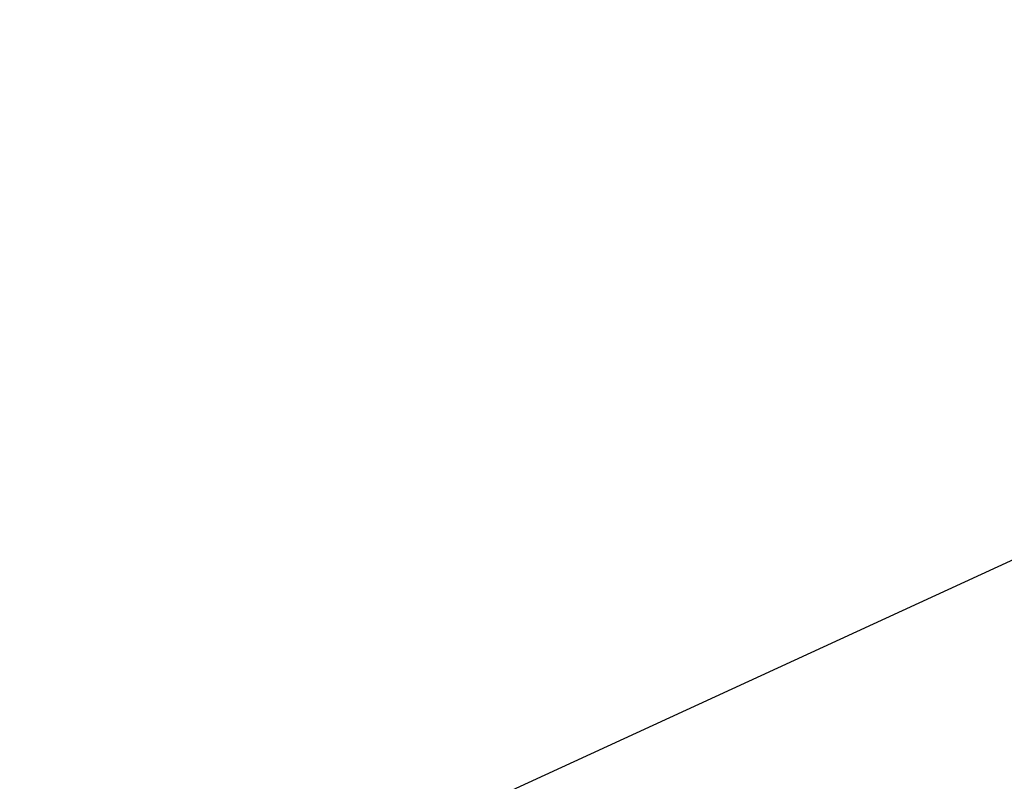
# Model space of a CAD drawing. Header units: millimetres. Extents: x -131 to 131, y -191 to 191.
# Tile 174 of 256: x -72.28 to -72.145, y -110.523 to -110.419. Entities that reach past the tile are written whole.
import ezdxf

# ---------------------------------------------------------------- set-up
doc = ezdxf.new("R2010")
doc.units = ezdxf.units.MM
doc.layers.get('0').update_dxf_attribs({"color": 8, "linetype": 'CONTINUOUS'})

# ---------------------------------------------------------------- blocks, each defined once
blk = doc.blocks.new('sgBrepBlock__142797360')
at = {"color": 0}
blk.add_polyline3d([(-70, -110, -3), (-70.61444, -110.0379, -3), (-71.21957, -110.15102, -3), (-71.80621, -110.33764, -3), (-72.36547, -110.59494, -3), (-72.88887, -110.91902, -3), (-73.36848, -111.30496, -3), (-73.79702, -111.74691, -3), (-74.16801, -112.23818, -3), (-74.47582, -112.77131, -3), (-74.71577, -113.33823, -3), (-74.88424, -113.93033, -3), (-74.97867, -114.53866, -3), (-74.99763, -115.15398, -3)], dxfattribs=at)
blk = doc.blocks.new('sgBrepBlock__164557488')
at = {"color": 0}
for points in [[(-70, -110, -1), (-70.61444, -110.0379, -1), (-71.21957, -110.15102, -1), (-71.80621, -110.33764, -1), (-72.36547, -110.59494, -1), (-72.88887, -110.91902, -1), (-73.36848, -111.30496, -1)], [(-67.11113, -110.91902, -1), (-67.63453, -110.59494, -1), (-68.19379, -110.33764, -1), (-68.78043, -110.15102, -1), (-70, -110, -1), (-70, -110, -3), (-70.61444, -110.0379, -3), (-71.21957, -110.15102, -3), (-71.80621, -110.33764, -3), (-72.36547, -110.59494, -3), (-72.88887, -110.91902, -3), (-73.36848, -111.30496, -3)]]:
    blk.add_polyline3d(points, dxfattribs=at)
blk = doc.blocks.new('sgBrepBlock__164557744')
at = {"color": 0}
blk.add_polyline3d([(-70, -110, -1), (-70.61444, -110.0379, -1), (-71.21957, -110.15102, -1), (-71.80621, -110.33764, -1), (-72.36547, -110.59494, -1), (-72.88887, -110.91902, -1), (-73.36848, -111.30496, -1)], dxfattribs=at)
blk = doc.blocks.new('sgBrepBlock_Viva$20base_142796336')
at = {"color": 0}
for name in ['sgBrepBlock__142797360', 'sgBrepBlock__164557488', 'sgBrepBlock__164557744']:
    blk.add_blockref(name, (0, 0), dxfattribs=at)

msp = doc.modelspace()

# ---------------------------------------------------------------- block references
at = {"color": 9}
msp.add_blockref('sgBrepBlock_Viva$20base_142796336', (0, 0), dxfattribs=at)

doc.saveas('drawing.dxf')
